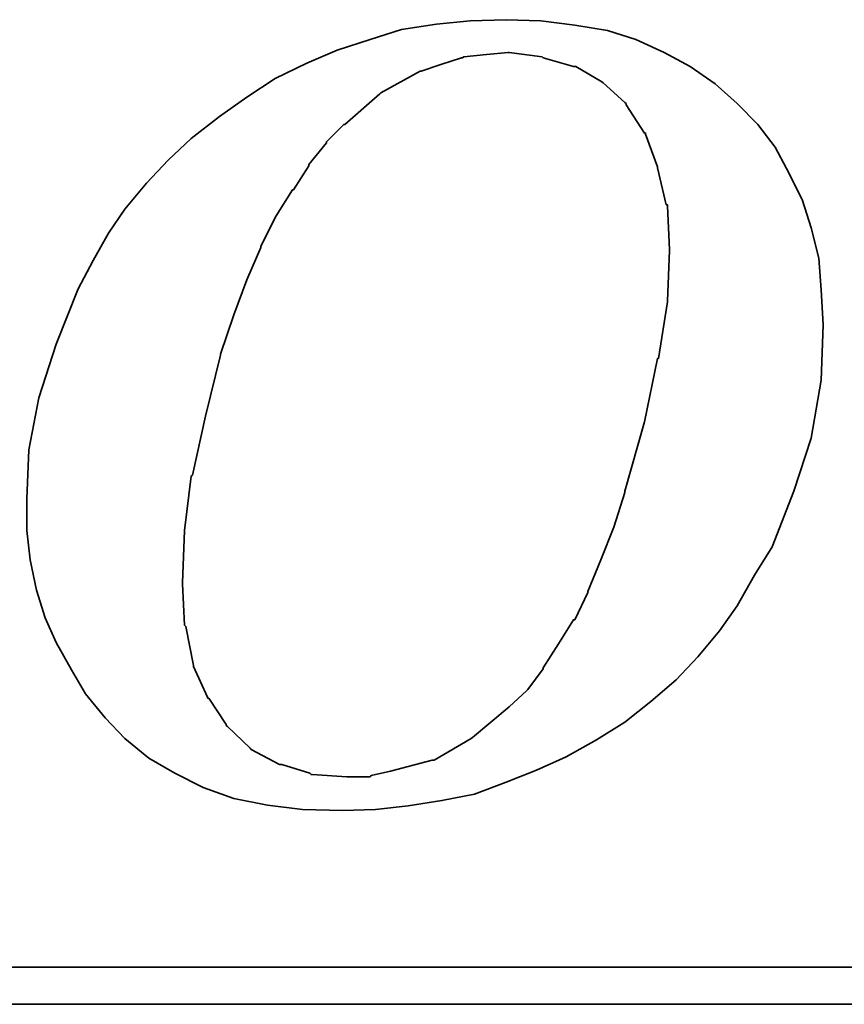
# Model space of a CAD drawing. Header units: inches. Extents: x -436 to 2114, y -375 to 994.
# Tile 42 of 49: x 298.6 to 300.22, y 174.56 to 176.5. Entities that reach past the tile are written whole.
import ezdxf

# ---------------------------------------------------------------- set-up
doc = ezdxf.new("R2010")
doc.units = ezdxf.units.IN
doc.header["$MEASUREMENT"] = 0
doc.layers.add('DIM', color=4, linetype='Continuous')
doc.layers.add('layer 1', color=7, linetype='Continuous')

# ---------------------------------------------------------------- blocks, each defined once
blk = doc.blocks.new('TBI MOTION logo(完整正式版)')
at = {"layer": 'layer 1', "color": 22, "lineweight": 35}
for points, knots in [([(35.79625, -6.98375), (35.79625, -6.98375), (36.23125, -7.43875), (36.23125, -7.43875), (36.23125, -7.43875), (36.23125, -7.43875), (36.75625, -7.87125), (36.75625, -7.87125), (36.75625, -7.87125), (36.75625, -7.87125), (37.33125, -8.20375), (37.33125, -8.20375), (37.33125, -8.20375), (37.33125, -8.20375), (37.95625, -8.51875), (37.95625, -8.51875), (37.95625, -8.51875), (37.95625, -8.51875), (38.62625, -8.75875), (38.62625, -8.75875), (38.62625, -8.75875), (38.62625, -8.75875), (39.37125, -8.90375), (39.37125, -8.90375), (39.37125, -8.90375), (39.37125, -8.90375), (40.14125, -8.99875), (40.14125, -8.99875), (40.14125, -8.99875), (40.14125, -8.99875), (41.02625, -9.02375), (41.02625, -9.02375), (41.02625, -9.02375), (41.02625, -9.02375), (41.74625, -8.99875), (41.74625, -8.99875), (41.74625, -8.99875), (41.74625, -8.99875), (42.46625, -8.92375), (42.46625, -8.92375), (42.46625, -8.92375), (42.46625, -8.92375), (43.21125, -8.80625), (43.21125, -8.80625), (43.21125, -8.80625), (43.21125, -8.80625), (43.93125, -8.66375), (43.93125, -8.66375), (43.93125, -8.66375), (43.93125, -8.66375), (44.62625, -8.39875), (44.62625, -8.39875), (44.62625, -8.39875), (44.62625, -8.39875), (45.29625, -8.13375), (45.29625, -8.13375), (45.29625, -8.13375), (45.29625, -8.13375), (45.94625, -7.84375), (45.94625, -7.84375), (45.94625, -7.84375), (45.94625, -7.84375), (46.61625, -7.46375), (46.61625, -7.46375), (46.61625, -7.46375), (46.61625, -7.46375), (47.24125, -7.07875), (47.24125, -7.07875), (47.24125, -7.07875), (47.24125, -7.07875), (47.81625, -6.62375), (47.81625, -6.62375), (47.81625, -6.62375), (47.81625, -6.62375), (48.36875, -6.14375), (48.36875, -6.14375), (48.36875, -6.14375), (48.36875, -6.14375), (48.84625, -5.64125), (48.84625, -5.64125), (48.84625, -5.64125), (48.84625, -5.64125), (49.32625, -5.06375), (49.32625, -5.06375), (49.32625, -5.06375), (49.32625, -5.06375), (49.71125, -4.51374), (49.71125, -4.51374), (49.71125, -4.51374), (49.71125, -4.51374), (50.09625, -3.83874), (50.09625, -3.83874), (50.09625, -3.83874), (50.09625, -3.83874), (50.48125, -3.21374), (50.48125, -3.21374), (50.48125, -3.21374), (50.48125, -3.21374), (50.96125, -1.99125), (50.96125, -1.99125), (50.96125, -1.99125), (50.96125, -1.99125), (51.34375, -0.81875), (51.34375, -0.81875), (51.34375, -0.81875), (51.34375, -0.81875), (51.56125, 0.45624), (51.56125, 0.45624), (51.56125, 0.45624), (51.56125, 0.45624), (51.60625, 1.67624), (51.60625, 1.67624), (51.60625, 1.67624), (51.60625, 1.67624), (51.56125, 2.44625), (51.56125, 2.44625), (51.56125, 2.44625), (51.56125, 2.44625), (51.51125, 3.14125), (51.51125, 3.14125), (51.51125, 3.14125), (51.51125, 3.14125), (51.34375, 3.81125), (51.34375, 3.81125), (51.34375, 3.81125), (51.34375, 3.81125), (51.15125, 4.41125), (51.15125, 4.41125), (51.15125, 4.41125), (51.15125, 4.41125), (50.86125, 5.01125), (50.86125, 5.01125), (50.86125, 5.01125), (50.86125, 5.01125), (50.55125, 5.58875), (50.55125, 5.58875), (50.55125, 5.58875), (50.55125, 5.58875), (50.16625, 6.09125), (50.16625, 6.09125), (50.16625, 6.09125), (50.16625, 6.09125), (49.71125, 6.54875), (49.71125, 6.54875), (49.71125, 6.54875), (49.71125, 6.54875), (49.23125, 6.98125), (49.23125, 6.98125), (49.23125, 6.98125), (49.23125, 6.98125), (48.67875, 7.36625), (48.67875, 7.36625), (48.67875, 7.36625), (48.67875, 7.36625), (48.10375, 7.67625), (48.10375, 7.67625), (48.10375, 7.67625), (48.10375, 7.67625), (47.48125, 7.96375), (47.48125, 7.96375), (47.48125, 7.96375), (47.48125, 7.96375), (46.85625, 8.15625), (46.85625, 8.15625), (46.85625, 8.15625), (46.85625, 8.15625), (46.13625, 8.27624), (46.13625, 8.27624), (46.13625, 8.27624), (46.13625, 8.27624), (45.39125, 8.37125), (45.39125, 8.37125), (45.39125, 8.37125), (45.39125, 8.37125), (44.62625, 8.39624), (44.62625, 8.39624), (44.62625, 8.39624), (44.62625, 8.39624), (43.83625, 8.37125), (43.83625, 8.37125), (43.83625, 8.37125), (43.83625, 8.37125), (43.09125, 8.30125), (43.09125, 8.30125), (43.09125, 8.30125), (43.09125, 8.30125), (42.32125, 8.18125), (42.32125, 8.18125), (42.32125, 8.18125), (42.32125, 8.18125), (41.62875, 7.96375), (41.62875, 7.96375), (41.62875, 7.96375), (41.62875, 7.96375), (40.90625, 7.72625), (40.90625, 7.72625), (40.90625, 7.72625), (40.90625, 7.72625), (40.23624, 7.43625), (40.23624, 7.43625), (40.23624, 7.43625), (40.23624, 7.43625), (39.54124, 7.10125), (39.54124, 7.10125), (39.54124, 7.10125), (39.54124, 7.10125), (38.91625, 6.69125), (38.91625, 6.69125), (38.91625, 6.69125), (38.91625, 6.69125), (38.31625, 6.26125), (38.31625, 6.26125), (38.31625, 6.26125), (38.31625, 6.26125), (37.69125, 5.78125), (37.69125, 5.78125), (37.69125, 5.78125), (37.69125, 5.78125), (37.18625, 5.30125), (37.18625, 5.30125), (37.18625, 5.30125), (37.18625, 5.30125), (36.70625, 4.79624), (36.70625, 4.79624), (36.70625, 4.79624), (36.70625, 4.79624), (36.23125, 4.22125), (36.23125, 4.22125), (36.23125, 4.22125), (36.23125, 4.22125), (35.87124, 3.69375), (35.87124, 3.69375), (35.87124, 3.69375), (35.87124, 3.69375), (35.53125, 3.09125), (35.53125, 3.09125), (35.53125, 3.09125), (35.53125, 3.09125), (35.19875, 2.47125), (35.19875, 2.47125), (35.19875, 2.47125), (35.19875, 2.47125), (34.71625, 1.24625), (34.71625, 1.24625), (34.71625, 1.24625), (34.71625, 1.24625), (34.33125, 0.06874), (34.33125, 0.06874), (34.33125, 0.06874), (34.33125, 0.06874), (34.11625, -1.07875), (34.11625, -1.07875), (34.11625, -1.07875), (34.11625, -1.07875), (34.07125, -2.15875), (34.07125, -2.15875), (34.07125, -2.15875), (34.07125, -2.15875), (34.07125, -2.85375), (34.07125, -2.85375), (34.07125, -2.85375), (34.07125, -2.85375), (34.14125, -3.50375), (34.14125, -3.50375), (34.14125, -3.50375), (34.14125, -3.50375), (34.28625, -4.17375), (34.28625, -4.17375), (34.28625, -4.17375), (34.28625, -4.17375), (34.47625, -4.77624), (34.47625, -4.77624), (34.47625, -4.77624), (34.47625, -4.77624), (34.71625, -5.32625), (34.71625, -5.32625), (34.71625, -5.32625), (34.71625, -5.32625), (35.05375, -5.92875), (35.05375, -5.92875), (35.05375, -5.92875), (35.05375, -5.92875), (35.36375, -6.45375), (35.36375, -6.45375), (35.36375, -6.45375), (35.36375, -6.45375), (35.79625, -6.98375), (35.79625, -6.98375)], [0, 0, 0, 0, 0.01388889, 0.01388889, 0.01388889, 0.01388889, 0.02777778, 0.02777778, 0.02777778, 0.02777778, 0.04166667, 0.04166667, 0.04166667, 0.04166667, 0.05555556, 0.05555556, 0.05555556, 0.05555556, 0.06944444, 0.06944444, 0.06944444, 0.06944444, 0.08333333, 0.08333333, 0.08333333, 0.08333333, 0.09722222, 0.09722222, 0.09722222, 0.09722222, 0.11111111, 0.11111111, 0.11111111, 0.11111111, 0.125, 0.125, 0.125, 0.125, 0.13888889, 0.13888889, 0.13888889, 0.13888889, 0.15277778, 0.15277778, 0.15277778, 0.15277778, 0.16666667, 0.16666667, 0.16666667, 0.16666667, 0.18055556, 0.18055556, 0.18055556, 0.18055556, 0.19444444, 0.19444444, 0.19444444, 0.19444444, 0.20833333, 0.20833333, 0.20833333, 0.20833333, 0.22222222, 0.22222222, 0.22222222, 0.22222222, 0.23611111, 0.23611111, 0.23611111, 0.23611111, 0.25, 0.25, 0.25, 0.25, 0.26388889, 0.26388889, 0.26388889, 0.26388889, 0.27777778, 0.27777778, 0.27777778, 0.27777778, 0.29166667, 0.29166667, 0.29166667, 0.29166667, 0.30555556, 0.30555556, 0.30555556, 0.30555556, 0.31944444, 0.31944444, 0.31944444, 0.31944444, 0.33333333, 0.33333333, 0.33333333, 0.33333333, 0.34722222, 0.34722222, 0.34722222, 0.34722222, 0.36111111, 0.36111111, 0.36111111, 0.36111111, 0.375, 0.375, 0.375, 0.375, 0.38888889, 0.38888889, 0.38888889, 0.38888889, 0.40277778, 0.40277778, 0.40277778, 0.40277778, 0.41666667, 0.41666667, 0.41666667, 0.41666667, 0.43055556, 0.43055556, 0.43055556, 0.43055556, 0.44444444, 0.44444444, 0.44444444, 0.44444444, 0.45833333, 0.45833333, 0.45833333, 0.45833333, 0.47222222, 0.47222222, 0.47222222, 0.47222222, 0.48611111, 0.48611111, 0.48611111, 0.48611111, 0.5, 0.5, 0.5, 0.5, 0.51388889, 0.51388889, 0.51388889, 0.51388889, 0.52777778, 0.52777778, 0.52777778, 0.52777778, 0.54166667, 0.54166667, 0.54166667, 0.54166667, 0.55555556, 0.55555556, 0.55555556, 0.55555556, 0.56944444, 0.56944444, 0.56944444, 0.56944444, 0.58333333, 0.58333333, 0.58333333, 0.58333333, 0.59722222, 0.59722222, 0.59722222, 0.59722222, 0.61111111, 0.61111111, 0.61111111, 0.61111111, 0.625, 0.625, 0.625, 0.625, 0.63888889, 0.63888889, 0.63888889, 0.63888889, 0.65277778, 0.65277778, 0.65277778, 0.65277778, 0.66666667, 0.66666667, 0.66666667, 0.66666667, 0.68055556, 0.68055556, 0.68055556, 0.68055556, 0.69444444, 0.69444444, 0.69444444, 0.69444444, 0.70833333, 0.70833333, 0.70833333, 0.70833333, 0.72222222, 0.72222222, 0.72222222, 0.72222222, 0.73611111, 0.73611111, 0.73611111, 0.73611111, 0.75, 0.75, 0.75, 0.75, 0.76388889, 0.76388889, 0.76388889, 0.76388889, 0.77777778, 0.77777778, 0.77777778, 0.77777778, 0.79166667, 0.79166667, 0.79166667, 0.79166667, 0.80555556, 0.80555556, 0.80555556, 0.80555556, 0.81944444, 0.81944444, 0.81944444, 0.81944444, 0.83333333, 0.83333333, 0.83333333, 0.83333333, 0.84722222, 0.84722222, 0.84722222, 0.84722222, 0.86111111, 0.86111111, 0.86111111, 0.86111111, 0.875, 0.875, 0.875, 0.875, 0.88888889, 0.88888889, 0.88888889, 0.88888889, 0.90277778, 0.90277778, 0.90277778, 0.90277778, 0.91666667, 0.91666667, 0.91666667, 0.91666667, 0.93055556, 0.93055556, 0.93055556, 0.93055556, 0.94444444, 0.94444444, 0.94444444, 0.94444444, 0.95833333, 0.95833333, 0.95833333, 0.95833333, 0.97222222, 0.97222222, 0.97222222, 0.97222222, 0.98611111, 0.98611111, 0.98611111, 0.98611111, 1, 1, 1, 1]), ([(38.33875, 1.03124), (38.33875, 1.03124), (38.62625, 1.89625), (38.62625, 1.89625), (38.62625, 1.89625), (38.62625, 1.89625), (38.91625, 2.66375), (38.91625, 2.66375), (38.91625, 2.66375), (38.91625, 2.66375), (39.22625, 3.38125), (39.22625, 3.38125), (39.22625, 3.38125), (39.22625, 3.38125), (39.22625, 3.40624), (39.22625, 3.40624), (39.22625, 3.40624), (39.22625, 3.40624), (39.56124, 4.07624), (39.56124, 4.07624), (39.56124, 4.07624), (39.56124, 4.07624), (39.92125, 4.65125), (39.92125, 4.65125), (39.92125, 4.65125), (39.92125, 4.65125), (39.94625, 4.65125), (39.94625, 4.65125), (39.94625, 4.65125), (39.94625, 4.65125), (40.28125, 5.17875), (40.28125, 5.17875), (40.28125, 5.17875), (40.28125, 5.17875), (40.28125, 5.20375), (40.28125, 5.20375), (40.28125, 5.20375), (40.28125, 5.20375), (40.66875, 5.68625), (40.66875, 5.68625), (40.66875, 5.68625), (40.66875, 5.68625), (40.66875, 5.70625), (40.66875, 5.70625), (40.66875, 5.70625), (40.66875, 5.70625), (41.05124, 6.09125), (41.05124, 6.09125), (41.05124, 6.09125), (41.05124, 6.09125), (41.07625, 6.09125), (41.07625, 6.09125), (41.07625, 6.09125), (41.07625, 6.09125), (41.84125, 6.76625), (41.84125, 6.76625), (41.84125, 6.76625), (41.84125, 6.76625), (41.86625, 6.78625), (41.86625, 6.78625), (41.86625, 6.78625), (41.86625, 6.78625), (42.73125, 7.26624), (42.73125, 7.26624), (42.73125, 7.26624), (42.73125, 7.26624), (42.75625, 7.26624), (42.75625, 7.26624), (42.75625, 7.26624), (42.75625, 7.26624), (43.18625, 7.41125), (43.18625, 7.41125), (43.18625, 7.41125), (43.18625, 7.41125), (43.64125, 7.55625), (43.64125, 7.55625), (43.64125, 7.55625), (43.64125, 7.55625), (43.66625, 7.55625), (43.66625, 7.55625), (43.66625, 7.55625), (43.66625, 7.55625), (43.69125, 7.58124), (43.69125, 7.58124), (43.69125, 7.58124), (43.69125, 7.58124), (44.19125, 7.62625), (44.19125, 7.62625), (44.19125, 7.62625), (44.19125, 7.62625), (44.67125, 7.67625), (44.67125, 7.67625), (44.67125, 7.67625), (44.67125, 7.67625), (44.69625, 7.67625), (44.69625, 7.67625), (44.69625, 7.67625), (44.69625, 7.67625), (45.41875, 7.58124), (45.41875, 7.58124), (45.41875, 7.58124), (45.41875, 7.58124), (45.44125, 7.55625), (45.44125, 7.55625), (45.44125, 7.55625), (45.44125, 7.55625), (46.11125, 7.36625), (46.11125, 7.36625), (46.11125, 7.36625), (46.11125, 7.36625), (46.13625, 7.36625), (46.13625, 7.36625), (46.13625, 7.36625), (46.13625, 7.36625), (46.15875, 7.36625), (46.15875, 7.36625), (46.15875, 7.36625), (46.15875, 7.36625), (46.73625, 7.02624), (46.73625, 7.02624), (46.73625, 7.02624), (46.73625, 7.02624), (46.76125, 7.00624), (46.76125, 7.00624), (46.76125, 7.00624), (46.76125, 7.00624), (47.24125, 6.57124), (47.24125, 6.57124), (47.24125, 6.57124), (47.24125, 6.57124), (47.26625, 6.54875), (47.26625, 6.54875), (47.26625, 6.54875), (47.26625, 6.54875), (47.26625, 6.52375), (47.26625, 6.52375), (47.26625, 6.52375), (47.26625, 6.52375), (47.67375, 5.89875), (47.67375, 5.89875), (47.67375, 5.89875), (47.67375, 5.89875), (47.69625, 5.89875), (47.69625, 5.89875), (47.69625, 5.89875), (47.69625, 5.89875), (47.69625, 5.87625), (47.69625, 5.87625), (47.69625, 5.87625), (47.69625, 5.87625), (47.96125, 5.15625), (47.96125, 5.15625), (47.96125, 5.15625), (47.96125, 5.15625), (47.96125, 5.13125), (47.96125, 5.13125), (47.96125, 5.13125), (47.96125, 5.13125), (48.15125, 4.31875), (48.15125, 4.31875), (48.15125, 4.31875), (48.15125, 4.31875), (48.17625, 4.31875), (48.17625, 4.31875), (48.17625, 4.31875), (48.17625, 4.31875), (48.17625, 4.29125), (48.17625, 4.29125), (48.17625, 4.29125), (48.17625, 4.29125), (48.22625, 3.33125), (48.22625, 3.33125), (48.22625, 3.33125), (48.22625, 3.33125), (48.22625, 3.30875), (48.22625, 3.30875), (48.22625, 3.30875), (48.22625, 3.30875), (48.17625, 2.20624), (48.17625, 2.20624), (48.17625, 2.20624), (48.17625, 2.20624), (48.17625, 2.18124), (48.17625, 2.18124), (48.17625, 2.18124), (48.17625, 2.18124), (47.98375, 0.93624), (47.98375, 0.93624), (47.98375, 0.93624), (47.98375, 0.93624), (47.96125, 0.93624), (47.96125, 0.93624), (47.96125, 0.93624), (47.96125, 0.93624), (47.67375, -0.45874), (47.67375, -0.45874), (47.67375, -0.45874), (47.67375, -0.45874), (47.24125, -1.99125), (47.24125, -1.99125), (47.24125, -1.99125), (47.24125, -1.99125), (47.24125, -2.01874), (47.24125, -2.01874), (47.24125, -2.01874), (47.24125, -2.01874), (47.00125, -2.78375), (47.00125, -2.78375), (47.00125, -2.78375), (47.00125, -2.78375), (46.71125, -3.50375), (46.71125, -3.50375), (46.71125, -3.50375), (46.71125, -3.50375), (46.42625, -4.19875), (46.42625, -4.19875), (46.42625, -4.19875), (46.42625, -4.19875), (46.42625, -4.22375), (46.42625, -4.22375), (46.42625, -4.22375), (46.42625, -4.22375), (46.13625, -4.82374), (46.13625, -4.82374), (46.13625, -4.82374), (46.13625, -4.82374), (46.11125, -4.82374), (46.11125, -4.82374), (46.11125, -4.82374), (46.11125, -4.82374), (45.77625, -5.35125), (45.77625, -5.35125), (45.77625, -5.35125), (45.77625, -5.35125), (45.44125, -5.87875), (45.44125, -5.87875), (45.44125, -5.87875), (45.44125, -5.87875), (45.44125, -5.90375), (45.44125, -5.90375), (45.44125, -5.90375), (45.44125, -5.90375), (45.10625, -6.35875), (45.10625, -6.35875), (45.10625, -6.35875), (45.10625, -6.35875), (45.08125, -6.38375), (45.08125, -6.38375), (45.08125, -6.38375), (45.08125, -6.38375), (44.69625, -6.74375), (44.69625, -6.74375), (44.69625, -6.74375), (44.69625, -6.74375), (43.88375, -7.41625), (43.88375, -7.41625), (43.88375, -7.41625), (43.88375, -7.41625), (43.85625, -7.43875), (43.85625, -7.43875), (43.85625, -7.43875), (43.85625, -7.43875), (43.04125, -7.91875), (43.04125, -7.91875), (43.04125, -7.91875), (43.04125, -7.91875), (43.01625, -7.91875), (43.01625, -7.91875), (43.01625, -7.91875), (43.01625, -7.91875), (42.99625, -7.91875), (42.99625, -7.91875), (42.99625, -7.91875), (42.99625, -7.91875), (42.08125, -8.15875), (42.08125, -8.15875), (42.08125, -8.15875), (42.08125, -8.15875), (41.65125, -8.25625), (41.65125, -8.25625), (41.65125, -8.25625), (41.65125, -8.25625), (41.62875, -8.27875), (41.62875, -8.27875), (41.62875, -8.27875), (41.62875, -8.27875), (41.60125, -8.27875), (41.60125, -8.27875), (41.60125, -8.27875), (41.60125, -8.27875), (41.12125, -8.27875), (41.12125, -8.27875), (41.12125, -8.27875), (41.12125, -8.27875), (40.35624, -8.23125), (40.35624, -8.23125), (40.35624, -8.23125), (40.35624, -8.23125), (40.33125, -8.23125), (40.33125, -8.23125), (40.33125, -8.23125), (40.33125, -8.23125), (40.30625, -8.20375), (40.30625, -8.20375), (40.30625, -8.20375), (40.30625, -8.20375), (39.68375, -8.01375), (39.68375, -8.01375), (39.68375, -8.01375), (39.68375, -8.01375), (39.66124, -8.01375), (39.66124, -8.01375), (39.66124, -8.01375), (39.66124, -8.01375), (39.63625, -8.01375), (39.63625, -8.01375), (39.63625, -8.01375), (39.63625, -8.01375), (39.01125, -7.67875), (39.01125, -7.67875), (39.01125, -7.67875), (39.01125, -7.67875), (38.98875, -7.65375), (38.98875, -7.65375), (38.98875, -7.65375), (38.98875, -7.65375), (38.48625, -7.17375), (38.48625, -7.17375), (38.48625, -7.17375), (38.48625, -7.17375), (38.45875, -7.14875), (38.45875, -7.14875), (38.45875, -7.14875), (38.45875, -7.14875), (38.45875, -7.12875), (38.45875, -7.12875), (38.45875, -7.12875), (38.45875, -7.12875), (38.07625, -6.54875), (38.07625, -6.54875), (38.07625, -6.54875), (38.07625, -6.54875), (38.05125, -6.54875), (38.05125, -6.54875), (38.05125, -6.54875), (38.05125, -6.54875), (38.05125, -6.52875), (38.05125, -6.52875), (38.05125, -6.52875), (38.05125, -6.52875), (37.74125, -5.85375), (37.74125, -5.85375), (37.74125, -5.85375), (37.74125, -5.85375), (37.74125, -5.82875), (37.74125, -5.82875), (37.74125, -5.82875), (37.74125, -5.82875), (37.57375, -4.96875), (37.57375, -4.96875), (37.57375, -4.96875), (37.57375, -4.96875), (37.54625, -4.94375), (37.54625, -4.94375), (37.54625, -4.94375), (37.54625, -4.94375), (37.50125, -4.03375), (37.50125, -4.03375), (37.50125, -4.03375), (37.50125, -4.03375), (37.50125, -4.00875), (37.50125, -4.00875), (37.50125, -4.00875), (37.50125, -4.00875), (37.54625, -2.85375), (37.54625, -2.85375), (37.54625, -2.85375), (37.54625, -2.85375), (37.69125, -1.65875), (37.69125, -1.65875), (37.69125, -1.65875), (37.69125, -1.65875), (37.71624, -1.63375), (37.71624, -1.63375), (37.71624, -1.63375), (37.71624, -1.63375), (38.00375, -0.33875), (38.00375, -0.33875), (38.00375, -0.33875), (38.00375, -0.33875), (38.33875, 1.00624), (38.33875, 1.00624), (38.33875, 1.00624), (38.33875, 1.00624), (38.33875, 1.03124), (38.33875, 1.03124)], [0, 0, 0, 0, 0.01010101, 0.01010101, 0.01010101, 0.01010101, 0.02020202, 0.02020202, 0.02020202, 0.02020202, 0.03030303, 0.03030303, 0.03030303, 0.03030303, 0.04040404, 0.04040404, 0.04040404, 0.04040404, 0.05050505, 0.05050505, 0.05050505, 0.05050505, 0.06060606, 0.06060606, 0.06060606, 0.06060606, 0.07070707, 0.07070707, 0.07070707, 0.07070707, 0.08080808, 0.08080808, 0.08080808, 0.08080808, 0.09090909, 0.09090909, 0.09090909, 0.09090909, 0.1010101, 0.1010101, 0.1010101, 0.1010101, 0.11111111, 0.11111111, 0.11111111, 0.11111111, 0.12121212, 0.12121212, 0.12121212, 0.12121212, 0.13131313, 0.13131313, 0.13131313, 0.13131313, 0.14141414, 0.14141414, 0.14141414, 0.14141414, 0.15151515, 0.15151515, 0.15151515, 0.15151515, 0.16161616, 0.16161616, 0.16161616, 0.16161616, 0.17171717, 0.17171717, 0.17171717, 0.17171717, 0.18181818, 0.18181818, 0.18181818, 0.18181818, 0.19191919, 0.19191919, 0.19191919, 0.19191919, 0.2020202, 0.2020202, 0.2020202, 0.2020202, 0.21212121, 0.21212121, 0.21212121, 0.21212121, 0.22222222, 0.22222222, 0.22222222, 0.22222222, 0.23232323, 0.23232323, 0.23232323, 0.23232323, 0.24242424, 0.24242424, 0.24242424, 0.24242424, 0.25252525, 0.25252525, 0.25252525, 0.25252525, 0.26262626, 0.26262626, 0.26262626, 0.26262626, 0.27272727, 0.27272727, 0.27272727, 0.27272727, 0.28282828, 0.28282828, 0.28282828, 0.28282828, 0.29292929, 0.29292929, 0.29292929, 0.29292929, 0.3030303, 0.3030303, 0.3030303, 0.3030303, 0.31313131, 0.31313131, 0.31313131, 0.31313131, 0.32323232, 0.32323232, 0.32323232, 0.32323232, 0.33333333, 0.33333333, 0.33333333, 0.33333333, 0.34343434, 0.34343434, 0.34343434, 0.34343434, 0.35353535, 0.35353535, 0.35353535, 0.35353535, 0.36363636, 0.36363636, 0.36363636, 0.36363636, 0.37373737, 0.37373737, 0.37373737, 0.37373737, 0.38383838, 0.38383838, 0.38383838, 0.38383838, 0.39393939, 0.39393939, 0.39393939, 0.39393939, 0.4040404, 0.4040404, 0.4040404, 0.4040404, 0.41414141, 0.41414141, 0.41414141, 0.41414141, 0.42424242, 0.42424242, 0.42424242, 0.42424242, 0.43434343, 0.43434343, 0.43434343, 0.43434343, 0.44444444, 0.44444444, 0.44444444, 0.44444444, 0.45454545, 0.45454545, 0.45454545, 0.45454545, 0.46464646, 0.46464646, 0.46464646, 0.46464646, 0.47474747, 0.47474747, 0.47474747, 0.47474747, 0.48484848, 0.48484848, 0.48484848, 0.48484848, 0.49494949, 0.49494949, 0.49494949, 0.49494949, 0.50505051, 0.50505051, 0.50505051, 0.50505051, 0.51515152, 0.51515152, 0.51515152, 0.51515152, 0.52525253, 0.52525253, 0.52525253, 0.52525253, 0.53535354, 0.53535354, 0.53535354, 0.53535354, 0.54545455, 0.54545455, 0.54545455, 0.54545455, 0.55555556, 0.55555556, 0.55555556, 0.55555556, 0.56565657, 0.56565657, 0.56565657, 0.56565657, 0.57575758, 0.57575758, 0.57575758, 0.57575758, 0.58585859, 0.58585859, 0.58585859, 0.58585859, 0.5959596, 0.5959596, 0.5959596, 0.5959596, 0.60606061, 0.60606061, 0.60606061, 0.60606061, 0.61616162, 0.61616162, 0.61616162, 0.61616162, 0.62626263, 0.62626263, 0.62626263, 0.62626263, 0.63636364, 0.63636364, 0.63636364, 0.63636364, 0.64646465, 0.64646465, 0.64646465, 0.64646465, 0.65656566, 0.65656566, 0.65656566, 0.65656566, 0.66666667, 0.66666667, 0.66666667, 0.66666667, 0.67676768, 0.67676768, 0.67676768, 0.67676768, 0.68686869, 0.68686869, 0.68686869, 0.68686869, 0.6969697, 0.6969697, 0.6969697, 0.6969697, 0.70707071, 0.70707071, 0.70707071, 0.70707071, 0.71717172, 0.71717172, 0.71717172, 0.71717172, 0.72727273, 0.72727273, 0.72727273, 0.72727273, 0.73737374, 0.73737374, 0.73737374, 0.73737374, 0.74747475, 0.74747475, 0.74747475, 0.74747475, 0.75757576, 0.75757576, 0.75757576, 0.75757576, 0.76767677, 0.76767677, 0.76767677, 0.76767677, 0.77777778, 0.77777778, 0.77777778, 0.77777778, 0.78787879, 0.78787879, 0.78787879, 0.78787879, 0.7979798, 0.7979798, 0.7979798, 0.7979798, 0.80808081, 0.80808081, 0.80808081, 0.80808081, 0.81818182, 0.81818182, 0.81818182, 0.81818182, 0.82828283, 0.82828283, 0.82828283, 0.82828283, 0.83838384, 0.83838384, 0.83838384, 0.83838384, 0.84848485, 0.84848485, 0.84848485, 0.84848485, 0.85858586, 0.85858586, 0.85858586, 0.85858586, 0.86868687, 0.86868687, 0.86868687, 0.86868687, 0.87878788, 0.87878788, 0.87878788, 0.87878788, 0.88888889, 0.88888889, 0.88888889, 0.88888889, 0.8989899, 0.8989899, 0.8989899, 0.8989899, 0.90909091, 0.90909091, 0.90909091, 0.90909091, 0.91919192, 0.91919192, 0.91919192, 0.91919192, 0.92929293, 0.92929293, 0.92929293, 0.92929293, 0.93939394, 0.93939394, 0.93939394, 0.93939394, 0.94949495, 0.94949495, 0.94949495, 0.94949495, 0.95959596, 0.95959596, 0.95959596, 0.95959596, 0.96969697, 0.96969697, 0.96969697, 0.96969697, 0.97979798, 0.97979798, 0.97979798, 0.97979798, 0.98989899, 0.98989899, 0.98989899, 0.98989899, 1, 1, 1, 1]), ([(75.90875, -9.47875), (75.90875, -9.47875), (75.90875, -12.28625), (75.90875, -12.28625), (75.90875, -12.28625), (75.90875, -12.28625), (75.90875, -12.47875), (75.90875, -12.47875), (75.90875, -12.47875), (75.90875, -12.47875), (75.71625, -12.47875), (75.71625, -12.47875), (75.71625, -12.47875), (75.71625, -12.47875), (-88.32875, -12.47875), (-88.32875, -12.47875), (-88.32875, -12.47875), (-88.32875, -12.47875), (-88.32875, -13.29375), (-88.32875, -13.29375), (-88.32875, -13.29375), (-88.32875, -13.29375), (82.89125, -13.29375), (82.89125, -13.29375), (82.89125, -13.29375), (82.89125, -13.29375), (75.90875, -9.47875), (75.90875, -9.47875)], [0, 0, 0, 0, 0.14285714, 0.14285714, 0.14285714, 0.14285714, 0.28571429, 0.28571429, 0.28571429, 0.28571429, 0.42857143, 0.42857143, 0.42857143, 0.42857143, 0.57142857, 0.57142857, 0.57142857, 0.57142857, 0.71428571, 0.71428571, 0.71428571, 0.71428571, 0.85714286, 0.85714286, 0.85714286, 0.85714286, 1, 1, 1, 1])]:
    blk.add_open_spline(points, degree=3, knots=knots, dxfattribs=at)

msp = doc.modelspace()

# ---------------------------------------------------------------- block references
at = {"layer": 'DIM', "color": 7, "xscale": 0.0895795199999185, "yscale": 0.0895795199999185, "zscale": 0.0895795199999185}
msp.add_blockref('TBI MOTION logo(完整正式版)', (295.5575, 175.7492), dxfattribs=at)

doc.saveas('drawing.dxf')
